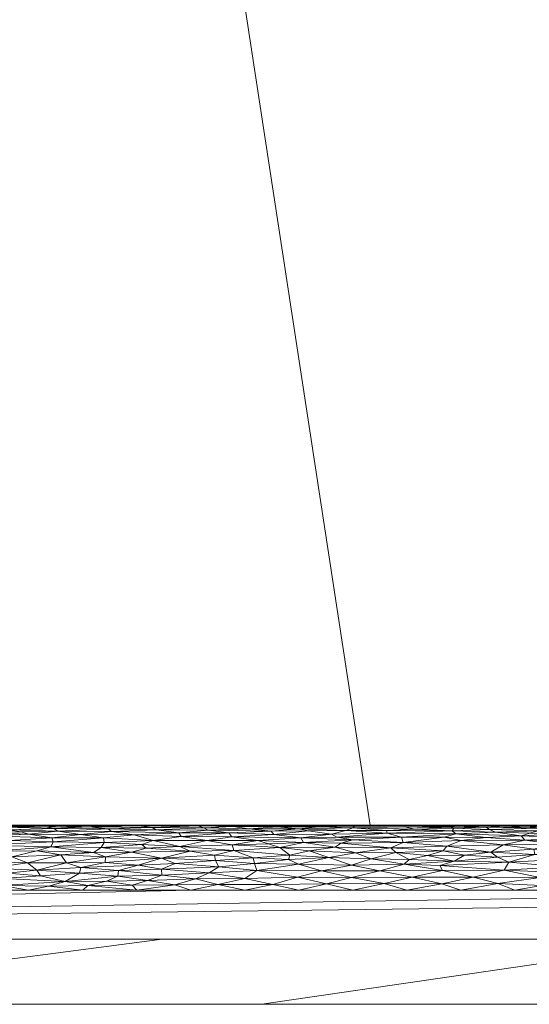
# Model space of a CAD drawing. Header units: millimetres. Extents: x -300 to 300, y 0 to 450.
# Tile 18 of 256: x -217 to -202, y 0 to 30. Entities that reach past the tile are written whole.
import ezdxf

# ---------------------------------------------------------------- set-up
doc = ezdxf.new("R2010")
doc.units = ezdxf.units.MM
doc.layers.add('A-GENM', color=13, linetype='Continuous')

# ---------------------------------------------------------------- blocks, each defined once
blk = doc.blocks.new('MODEL_CCAS0420-1080410R0 - MODEL_CCAS0420-1080410R0-453240-Preview')
at = {"layer": 'A-GENM', "lineweight": 9}
mesh = blk.add_polyface(dxfattribs=at)
corners = [(-296.159, -20, -110), (-295.657, -15.55, -110), (-294.177, -11.323, -110), (-291.793, -7.531, -110), (-288.625, -4.364, -110), (-284.831, -1.981, -110), (-280.602, -0.502, -110), (-276.147, 0, -110), (276.147, 0, -110), (280.596, -0.501, -110), (284.825, -1.978, -110), (288.619, -4.359, -110), (291.788, -7.525, -110), (294.174, -11.316, -110), (295.656, -15.545, -110), (296.159, -20, -110), (296.159, -426.171, -110), (295.658, -430.617, -110), (294.182, -434.842, -110), (291.802, -438.632, -110), (288.638, -441.797, -110), (284.848, -444.179, -110), (280.622, -445.657, -110), (276.171, -446.159, -110), (-276.171, -446.159, -110), (-280.617, -445.658, -110), (-284.842, -444.182, -110), (-288.632, -441.802, -110), (-291.797, -438.638, -110), (-294.179, -434.848, -110), (-295.657, -430.622, -110), (-296.159, -426.171, -110)]
mesh.append_faces([[corners[k] for k in face] for face in [(15, 12, 13, 14)]], dxfattribs={"vtx0": -1})
mesh.append_faces([[corners[k] for k in face] for face in [(16, 8, 15)]], dxfattribs={"vtx0": -1, "vtx1": -1})
mesh.append_faces([[corners[k] for k in face] for face in [(24, 31, 7, 8)]], dxfattribs={"vtx0": -1, "vtx1": -1, "vtx3": -1})
mesh.append_faces([[corners[k] for k in face] for face in [(31, 24, 25, 30), (18, 21, 22, 17), (17, 22, 23, 16)]], dxfattribs={"vtx0": -1, "vtx2": -1})
mesh.append_faces([[corners[k] for k in face] for face in [(0, 3, 4, 5), (0, 5, 6, 7)]], dxfattribs={"vtx0": -1, "vtx3": -1})
mesh.append_faces([[corners[k] for k in face] for face in [(28, 29, 27)]], dxfattribs={"vtx1": -1})
mesh.append_faces([[corners[k] for k in face] for face in [(25, 26, 30), (11, 12, 15, 10), (9, 10, 15, 8), (31, 0, 7)]], dxfattribs={"vtx1": -1, "vtx2": -1})
mesh.append_faces([[corners[k] for k in face] for face in [(23, 24, 8, 16)]], dxfattribs={"vtx1": -1, "vtx2": -1, "vtx3": -1})
mesh.append_faces([[corners[k] for k in face] for face in [(26, 27, 29, 30)]], dxfattribs={"vtx1": -1, "vtx3": -1})
mesh.append_faces([[corners[k] for k in face] for face in [(19, 20, 21, 18)]], dxfattribs={"vtx2": -1})
mesh.append_faces([[corners[k] for k in face] for face in [(0, 1, 2, 3)]], dxfattribs={"vtx3": -1})
mesh = blk.add_polyface(dxfattribs=at)
corners = [(279.918, 0, -2), (278.032, 0, -56), (276.147, 0, -110), (-276.147, 0, -110), (-278.032, 0, -56), (-279.918, 0, -2), (0, 0, -2)]
mesh.append_faces([[corners[k] for k in face] for face in [(6, 3, 4, 5)]], dxfattribs={"vtx0": -1})
mesh.append_faces([[corners[k] for k in face] for face in [(3, 6, 2)]], dxfattribs={"vtx0": -1, "vtx1": -1})
mesh.append_faces([[corners[k] for k in face] for face in [(1, 2, 6, 0)]], dxfattribs={"vtx1": -1})
mesh = blk.add_polyface(dxfattribs=at)
corners = [(279.918, 0, -2), (0, 0, -2), (-279.918, 0, -2), (-279.918, -0.586, -0.586), (-279.918, -2), (0, -2), (279.918, -2), (279.918, -0.586, -0.586), (-146.072, 0, -2), (-139.959, -2), (-209.938, -2), (-246.456, -2), (-73.036, 0, -2), (-212.995, 0, -2), (-69.979, -2), (-246.456, 0, -2), (146.072, -2), (139.959, 0, -2), (209.938, 0, -2), (246.456, 0, -2), (73.036, -2), (212.995, -2), (69.979, 0, -2), (246.456, -2), (-36.518, 0, -2), (-34.99, -2), (-52.485, -2), (34.99, 0, -2), (36.518, -2), (18.259, -2), (-263.187, -2), (-109.554, 0, -2), (-104.969, -2), (-122.464, -2), (263.187, 0, -2), (104.969, 0, -2), (109.554, -2), (91.295, -2), (-174.949, -2), (-179.533, 0, -2), (-162.803, 0, -2), (179.533, -2), (174.949, 0, -2), (192.444, 0, -2), (-157.454, -2), (-127.813, 0, -2), (-18.259, 0, -2), (-17.495, -2), (-229.726, 0, -2), (-228.197, -2), (229.726, -2), (228.197, 0, -2), (54.777, -2), (52.485, 0, -2), (-87.474, -2), (-91.295, 0, -2), (127.813, -2), (122.464, 0, -2), (-196.264, 0, -2), (-192.444, -2), (157.454, 0, -2), (162.803, -2), (-54.777, 0, -2), (17.495, 0, -2), (-263.187, 0, -2), (263.187, -2), (87.474, 0, -2), (196.264, -2)]
mesh.append_faces([[corners[k] for k in face] for face in [(44, 40, 38), (45, 33, 31), (46, 47, 1), (50, 51, 21), (52, 53, 28), (54, 55, 32), (56, 57, 36), (58, 59, 39), (60, 61, 42)]], dxfattribs={"vtx0": -1, "vtx1": -1})
mesh.append_faces([[corners[k] for k in face] for face in [(34, 65, 7), (30, 64, 3)]], dxfattribs={"vtx0": -1, "vtx1": -1, "vtx2": -1})
mesh.append_faces([[corners[k] for k in face] for face in [(5, 63, 1, 47), (42, 61, 41, 43), (19, 23, 65, 34), (32, 55, 31, 33), (28, 53, 27, 29), (39, 59, 38, 40), (36, 57, 35, 37), (21, 51, 18, 67), (63, 5, 29, 27), (67, 18, 43, 41), (37, 35, 66)]], dxfattribs={"vtx0": -1, "vtx2": -1})
mesh.append_faces([[corners[k] for k in face] for face in [(2, 3, 64)]], dxfattribs={"vtx1": -1})
mesh.append_faces([[corners[k] for k in face] for face in [(25, 47, 46, 24), (9, 33, 45, 8), (8, 40, 44, 9), (49, 10, 13, 48), (11, 49, 48, 15), (19, 51, 50, 23), (20, 37, 66, 22), (26, 25, 24, 62), (14, 26, 62, 12), (22, 53, 52, 20), (30, 11, 15, 64), (12, 55, 54, 14), (17, 57, 56, 16), (10, 59, 58, 13), (16, 61, 60, 17)]], dxfattribs={"vtx1": -1, "vtx3": -1})
mesh.append_faces([[corners[k] for k in face] for face in [(3, 4, 30), (65, 6, 7), (7, 0, 34)]], dxfattribs={"vtx2": -1})
mesh = blk.add_polyface(dxfattribs=at)
corners = [(-279.918, -2), (-292.651, -7.27), (-297.929, -20), (-297.929, -224.97), (-297.929, -429.94), (-292.661, -442.661), (-279.94, -447.929), (0, -447.929), (279.94, -447.929), (292.661, -442.661), (297.929, -429.94), (297.929, -224.97), (297.929, -20), (292.651, -7.27), (279.918, -2), (0, -2), (0, -3.5), (13.257, -3.5), (26.515, -3.5), (39.772, -3.5), (53.029, -3.5), (66.287, -3.5), (79.544, -3.5), (92.801, -3.5), (106.059, -3.5), (119.316, -3.5), (132.573, -3.5), (145.831, -3.5), (159.088, -3.5), (172.345, -3.5), (185.603, -3.5), (198.86, -3.5), (212.117, -3.5), (225.375, -3.5), (238.632, -3.5), (251.889, -3.5), (265.147, -3.5), (278.404, -3.5), (291.028, -7.487), (296.497, -19.511), (296.5, -32.769), (296.5, -46.026), (296.5, -59.283), (296.5, -72.541), (296.5, -85.798), (296.5, -99.055), (296.5, -112.313), (296.5, -125.57), (296.5, -138.827), (296.5, -152.085), (296.5, -165.342), (296.5, -178.599), (296.5, -191.857), (296.5, -205.114), (296.5, -218.371), (296.5, -231.629), (296.5, -244.886), (296.5, -258.143), (296.499, -271.401), (296.499, -284.658), (296.499, -297.915), (296.499, -311.173), (296.499, -324.43), (296.499, -337.687), (296.5, -350.945), (296.5, -364.202), (296.5, -377.459), (296.5, -390.717), (296.5, -403.974), (296.5, -417.231), (296.497, -430.489), (291.028, -442.513), (278.404, -446.5), (265.147, -446.5), (251.889, -446.5), (238.632, -446.5), (225.375, -446.5), (212.117, -446.5), (198.86, -446.5), (185.603, -446.5), (172.345, -446.5), (159.088, -446.5), (145.831, -446.5), (132.573, -446.5), (119.316, -446.5), (106.059, -446.5), (92.801, -446.5), (79.544, -446.5), (66.287, -446.5), (53.029, -446.5), (39.772, -446.5), (26.515, -446.5), (13.257, -446.5), (0, -446.5), (-12.926, -446.5), (-25.852, -446.5), (-38.777, -446.5), (-51.703, -446.5), (-64.629, -446.5), (-77.555, -446.5), (-90.48, -446.5), (-103.406, -446.5), (-116.332, -446.5), (-129.258, -446.5), (-142.183, -446.5), (-155.109, -446.5), (-168.035, -446.5), (-180.961, -446.5), (-193.887, -446.5), (-206.812, -446.5), (-219.738, -446.5), (-232.664, -446.5), (-245.59, -446.5), (-258.515, -446.5), (-271.441, -446.5), (-284.356, -445.968), (-294.544, -438.124), (-296.5, -425.35), (-296.5, -412.424), (-296.5, -399.498), (-296.5, -386.572), (-296.5, -373.646), (-296.5, -360.721), (-296.5, -347.795), (-296.499, -334.869), (-296.499, -321.943), (-296.499, -309.018), (-296.499, -296.092), (-296.499, -283.166), (-296.499, -270.24), (-296.5, -257.315), (-296.5, -244.389), (-296.5, -231.463), (-296.5, -218.537), (-296.5, -205.611), (-296.5, -192.686), (-296.5, -179.76), (-296.5, -166.834), (-296.5, -153.908), (-296.5, -140.983), (-296.5, -128.057), (-296.5, -115.131), (-296.5, -102.205), (-296.5, -89.28), (-296.5, -76.354), (-296.5, -63.428), (-296.5, -50.502), (-296.5, -37.576), (-296.5, -24.651), (-294.544, -11.876), (-284.356, -4.032), (-271.441, -3.5), (-258.515, -3.5), (-245.59, -3.5), (-232.664, -3.5), (-219.738, -3.5), (-206.812, -3.5), (-193.887, -3.5), (-180.961, -3.5), (-168.035, -3.5), (-155.109, -3.5), (-142.183, -3.5), (-129.258, -3.5), (-116.332, -3.5), (-103.406, -3.5), (-90.48, -3.5), (-77.555, -3.5), (-64.629, -3.5), (-51.703, -3.5), (-38.777, -3.5), (-25.852, -3.5), (-12.926, -3.5), (-294.538, -438.129), (-294.547, -438.108)]
mesh.append_faces([[corners[k] for k in face] for face in [(116, 172, 173)]])
mesh.append_faces([[corners[k] for k in face] for face in [(118, 4, 117), (6, 115, 5), (115, 6, 114), (7, 104, 6), (1, 150, 0), (151, 0, 150)]], dxfattribs={"vtx0": -1, "vtx1": -1})
mesh.append_faces([[corners[k] for k in face] for face in [(4, 124, 125), (7, 99, 100), (2, 148, 149), (149, 1, 2), (2, 141, 142), (0, 151, 152), (0, 160, 161, 15), (15, 165, 166), (15, 170, 171), (8, 81, 82, 7), (8, 72, 73), (11, 61, 62, 10), (12, 46, 47, 11), (38, 13, 14, 37), (13, 38, 39, 12)]], dxfattribs={"vtx0": -1, "vtx2": -1})
mesh.append_faces([[corners[k] for k in face] for face in [(4, 118, 119, 120), (4, 120, 121, 122), (3, 128, 129, 130), (3, 130, 131, 132), (3, 138, 139, 140), (0, 154, 155, 156), (0, 156, 157, 158), (15, 161, 162, 163), (15, 163, 164, 165), (8, 73, 74, 75), (7, 86, 87, 88), (7, 83, 84, 85), (10, 68, 69, 70), (11, 55, 56, 57), (14, 28, 29, 30), (14, 32, 33, 34), (15, 19, 20, 21), (12, 44, 45, 46), (11, 49, 50, 51), (11, 47, 48, 49), (12, 39, 40, 41)]], dxfattribs={"vtx0": -1, "vtx3": -1})
mesh.append_faces([[corners[k] for k in face] for face in [(123, 124, 4, 122), (127, 128, 3, 126), (113, 114, 6, 112), (111, 112, 6, 110), (109, 110, 6, 108), (107, 108, 6, 106), (96, 97, 7, 95), (105, 106, 6, 104), (103, 104, 7, 102), (101, 102, 7, 100), (98, 99, 7, 97), (94, 95, 7, 93), (135, 136, 3, 134), (137, 138, 3, 136), (133, 134, 3, 132), (145, 146, 2, 144), (147, 148, 2, 146), (143, 144, 2, 142), (149, 150, 1), (153, 154, 0, 152), (159, 160, 0, 158), (169, 170, 15, 168), (167, 168, 15, 166), (78, 79, 8, 77), (80, 81, 8, 79), (76, 77, 8, 75), (91, 92, 7, 90), (89, 90, 7, 88), (85, 86, 7), (82, 83, 7), (67, 68, 10, 66), (65, 66, 10, 64), (60, 61, 11, 59), (58, 59, 11, 57), (63, 64, 10, 62), (54, 55, 11, 53), (26, 27, 15, 25), (31, 32, 14, 30), (16, 17, 15, 171), (18, 19, 15, 17), (24, 25, 15, 23), (22, 23, 15, 21), (34, 35, 14), (52, 53, 11, 51), (36, 37, 14, 35), (42, 43, 12, 41), (43, 44, 12), (92, 93, 7)]], dxfattribs={"vtx1": -1, "vtx2": -1})
mesh.append_faces([[corners[k] for k in face] for face in [(3, 4, 125, 126), (2, 3, 140, 141), (71, 72, 8, 9), (70, 71, 9, 10), (27, 28, 14, 15)]], dxfattribs={"vtx1": -1, "vtx3": -1})
mesh.append_faces([[corners[k] for k in face] for face in [(4, 173, 117), (115, 172, 5)]], dxfattribs={"vtx2": -1})
mesh = blk.add_polyface(dxfattribs=at)
corners = [(200.935, -4.913, -0.584), (200.612, -5.015, -0.694), (201.865, -5.038, -0.72), (199.787, -5.332, -1.197), (201.45, -5.409, -1.401), (201.464, -5.328, -1.188), (200.564, -5.239, -1.013), (201.396, -3.892, -0.043), (202.497, -4.115, -0.103), (203.455, -3.9, -0.044), (201.8, -5.45, -1.554), (203.056, -5.435, -1.492), (200.329, -5.423, -1.449), (200.811, -4.048, -0.082), (203.317, -5.494, -1.839), (201.429, -5.492, -1.812), (202.561, -5.5, -2), (201.595, -4.764, -0.452), (202.534, -4.896, -0.568), (200.592, -5.459, -1.597), (202.359, -4.359, -0.201), (201.565, -4.596, -0.332), (202.703, -4.516, -0.283), (200.158, -4.651, -0.368), (201.976, -5.173, -0.904), (201.709, -5.255, -1.04), (202.497, -5.476, -1.687), (199.698, -5.489, -1.786), (201.049, -5.5, -2), (202.955, -5.368, -1.285), (202.771, -5.286, -1.1), (200.485, -5.112, -0.815), (203.068, -5.12, -0.826), (202.908, -4.669, -0.381), (199.512, -4.822, -0.5), (200.399, -4.46, -0.252), (200.743, -4.22, -0.141), (202.174, -3.5), (201.346, -3.644, -0.006), (202.695, -3.703, -0.012), (200.517, -3.5), (199.719, -3.735, -0.016)]
mesh.append_faces([[corners[k] for k in face] for face in [(40, 38, 37)]], dxfattribs={"vtx0": -1, "vtx1": -1})
mesh.append_faces([[corners[k] for k in face] for face in [(0, 1, 2), (3, 4, 5), (5, 6, 3), (7, 8, 9), (10, 11, 4), (4, 12, 10), (8, 7, 13), (14, 15, 16), (17, 0, 18), (15, 10, 19), (20, 21, 22), (17, 21, 23), (24, 6, 25), (14, 26, 15), (27, 28, 15), (15, 26, 10), (11, 29, 4), (5, 4, 29), (30, 5, 29), (30, 25, 5), (24, 31, 6), (2, 31, 24), (2, 24, 32), (2, 18, 0), (17, 18, 33), (0, 17, 34), (23, 21, 35), (21, 17, 33), (22, 21, 33), (21, 20, 35), (36, 35, 20), (8, 36, 20), (37, 38, 39), (39, 38, 7), (7, 9, 39), (7, 38, 41), (11, 10, 26), (2, 1, 31), (10, 12, 19), (8, 13, 36), (5, 25, 6), (30, 24, 25)]], dxfattribs={"vtx0": -1, "vtx1": -1, "vtx2": -1})
mesh.append_faces([[corners[k] for k in face] for face in [(28, 16, 15)]], dxfattribs={"vtx1": -1, "vtx2": -1})
mesh = blk.add_polyface(dxfattribs=at)
corners = [(204.393, -4.111, -0.102), (203.455, -3.9, -0.044), (202.497, -4.115, -0.103), (204.858, -4.568, -0.314), (203.721, -4.577, -0.32), (204.368, -4.708, -0.409), (202.497, -5.476, -1.687), (203.317, -5.494, -1.839), (203.948, -5.472, -1.666), (205.319, -3.904, -0.045), (204.415, -3.693, -0.011), (202.695, -3.703, -0.012), (204.559, -5.495, -1.858), (203.819, -5.03, -0.711), (205.596, -4.969, -0.642), (204.261, -4.85, -0.525), (202.359, -4.359, -0.201), (202.703, -4.516, -0.283), (204.034, -4.389, -0.215), (202.908, -4.669, -0.381), (202.534, -4.896, -0.568), (201.865, -5.038, -0.72), (203.98, -5.229, -0.994), (205.648, -5.127, -0.836), (204.339, -5.133, -0.845), (203.068, -5.12, -0.826), (202.771, -5.286, -1.1), (204.1, -5.321, -1.173), (203.056, -5.435, -1.492), (204.048, -5.402, -1.38), (202.955, -5.368, -1.285), (202.561, -5.5, -2), (204.073, -5.5, -2), (204.161, -5.443, -1.524), (204.47, -4.256, -0.156), (203.832, -3.5), (202.174, -3.5), (205.566, -4.3, -0.174), (201.976, -5.173, -0.904), (205.489, -3.5), (205.534, -5.486, -1.76), (205.247, -5.377, -1.309), (205.545, -5.446, -1.538)]
mesh.append_faces([[corners[k] for k in face] for face in [(0, 1, 2), (3, 4, 5), (6, 7, 8), (9, 1, 0), (10, 11, 1), (12, 8, 7), (13, 14, 15), (16, 17, 18), (15, 19, 20), (13, 15, 20), (21, 13, 20), (22, 23, 24), (13, 24, 14), (25, 22, 24), (22, 26, 27), (28, 29, 30), (12, 7, 32), (28, 6, 8), (33, 29, 28), (2, 16, 34), (9, 10, 1), (34, 16, 18), (35, 11, 10), (19, 4, 17), (18, 17, 4), (34, 18, 37), (27, 26, 30), (38, 26, 22), (29, 27, 30), (5, 19, 15), (18, 4, 3), (19, 5, 4), (8, 12, 40), (28, 8, 33), (27, 29, 41), (8, 42, 33), (42, 29, 33), (25, 24, 13), (21, 25, 13), (22, 25, 38), (2, 34, 0)]], dxfattribs={"vtx0": -1, "vtx1": -1, "vtx2": -1})
mesh.append_faces([[corners[k] for k in face] for face in [(7, 31, 32), (11, 35, 36), (10, 39, 35)]], dxfattribs={"vtx0": -1, "vtx2": -1})
mesh = blk.add_polyface(dxfattribs=at)
corners = [(205.534, -5.486, -1.76), (207.095, -5.471, -1.66), (205.545, -5.446, -1.538), (207.181, -3.894, -0.043), (206.187, -3.707, -0.012), (205.319, -3.904, -0.045), (207.631, -5.134, -0.846), (205.648, -5.127, -0.836), (206.088, -5.255, -1.041), (207.065, -4.647, -0.366), (205.824, -4.659, -0.374), (205.974, -4.797, -0.479), (207.096, -5.5, -2), (206.576, -5.495, -1.855), (205.584, -5.5, -2), (206.115, -5.331, -1.196), (207.362, -5.331, -1.194), (203.98, -5.229, -0.994), (205.596, -4.969, -0.642), (207.509, -4.94, -0.611), (207.142, -5.044, -0.728), (206.584, -4.46, -0.252), (205.417, -4.444, -0.243), (204.261, -4.85, -0.525), (204.368, -4.708, -0.409), (204.1, -5.321, -1.173), (207.141, -5.416, -1.426), (205.247, -5.377, -1.309), (204.048, -5.402, -1.38), (203.948, -5.472, -1.666), (204.559, -5.495, -1.858), (206.313, -4.094, -0.097), (204.393, -4.111, -0.102), (205.566, -4.3, -0.174), (204.415, -3.693, -0.011), (207.187, -4.27, -0.161), (205.489, -3.5), (207.146, -3.5), (204.858, -4.568, -0.314), (204.034, -4.389, -0.215), (204.073, -5.5, -2), (204.339, -5.133, -0.845), (204.47, -4.256, -0.156)]
mesh.append_faces([[corners[k] for k in face] for face in [(12, 13, 14), (14, 30, 40)]], dxfattribs={"vtx0": -1, "vtx1": -1})
mesh.append_faces([[corners[k] for k in face] for face in [(0, 1, 2), (3, 4, 5), (6, 7, 8), (9, 10, 11), (15, 16, 8), (7, 17, 8), (18, 19, 11), (19, 18, 20), (10, 21, 22), (23, 18, 11), (11, 10, 24), (20, 18, 7), (17, 25, 8), (26, 2, 1), (15, 26, 16), (2, 26, 27), (2, 27, 28), (0, 2, 29), (1, 0, 13), (0, 30, 14), (5, 31, 3), (31, 32, 33), (5, 4, 34), (32, 31, 5), (35, 31, 33), (36, 34, 4), (21, 35, 33), (22, 21, 33), (38, 22, 39), (25, 27, 15), (11, 24, 23), (14, 13, 0), (21, 10, 9), (24, 10, 38), (7, 6, 20), (18, 41, 7), (25, 15, 8), (26, 15, 27), (39, 22, 33), (10, 22, 38), (33, 32, 42)]], dxfattribs={"vtx0": -1, "vtx1": -1, "vtx2": -1})
mesh.append_faces([[corners[k] for k in face] for face in [(37, 36, 4)]], dxfattribs={"vtx1": -1, "vtx2": -1})
mesh = blk.add_polyface(dxfattribs=at)
corners = [(207.095, -5.471, -1.66), (207.852, -5.493, -1.832), (208.572, -5.473, -1.669), (208.515, -5.326, -1.184), (207.798, -5.222, -0.982), (207.362, -5.331, -1.194), (209.381, -4.812, -0.491), (207.688, -4.822, -0.5), (208.654, -4.963, -0.635), (208.103, -4.091, -0.095), (207.181, -3.894, -0.043), (206.313, -4.094, -0.097), (206.088, -5.255, -1.041), (207.631, -5.134, -0.846), (209.076, -4.579, -0.321), (209.114, -4.439, -0.241), (207.881, -4.505, -0.276), (207.065, -4.647, -0.366), (208.481, -4.711, -0.411), (208.199, -5.441, -1.515), (207.187, -4.27, -0.161), (208.803, -3.5), (207.954, -3.692, -0.011), (209.598, -3.678, -0.009), (207.146, -3.5), (206.187, -3.707, -0.012), (206.584, -4.46, -0.252), (205.974, -4.797, -0.479), (207.509, -4.94, -0.611), (209.567, -5.21, -0.963), (208.74, -5.105, -0.806), (207.142, -5.044, -0.728), (208.801, -5.383, -1.326), (207.141, -5.416, -1.426), (207.096, -5.5, -2), (206.576, -5.495, -1.855), (208.608, -5.5, -2), (209.234, -5.495, -1.848), (209.467, -5.442, -1.52), (208.839, -3.901, -0.045), (208.809, -4.299, -0.174)]
mesh.append_faces([[corners[k] for k in face] for face in [(0, 1, 2), (3, 4, 5), (6, 7, 8), (9, 10, 11), (12, 4, 13), (14, 15, 16), (17, 7, 18), (19, 0, 2), (9, 11, 20), (21, 22, 23), (24, 25, 22), (6, 18, 7), (20, 26, 16), (27, 7, 17), (8, 7, 28), (4, 29, 30), (31, 30, 8), (4, 12, 5), (13, 30, 31), (3, 29, 4), (32, 5, 33), (32, 33, 19), (34, 1, 35), (36, 37, 1), (2, 1, 37), (19, 2, 38), (39, 10, 9), (22, 25, 10), (22, 10, 39), (9, 20, 40), (17, 18, 16), (40, 20, 16), (16, 15, 40), (17, 16, 26), (0, 19, 33), (0, 35, 1), (18, 14, 16), (28, 7, 27), (31, 8, 28), (4, 30, 13), (5, 32, 3)]], dxfattribs={"vtx0": -1, "vtx1": -1, "vtx2": -1})
mesh.append_faces([[corners[k] for k in face] for face in [(22, 21, 24)]], dxfattribs={"vtx0": -1, "vtx2": -1})
mesh.append_faces([[corners[k] for k in face] for face in [(34, 36, 1)]], dxfattribs={"vtx1": -1, "vtx2": -1})
mesh = blk.add_polyface(dxfattribs=at)
corners = [(211.355, -4.408, -0.225), (210.159, -4.326, -0.186), (210.199, -4.491, -0.269), (211.583, -5.344, -1.225), (210.948, -5.257, -1.044), (209.65, -5.314, -1.157), (209.731, -4.924, -0.596), (209.381, -4.812, -0.491), (208.654, -4.963, -0.635), (210.056, -5.029, -0.71), (208.74, -5.105, -0.806), (210.857, -5.144, -0.861), (209.567, -5.21, -0.963), (210.875, -5.495, -1.859), (209.234, -5.495, -1.848), (210.119, -5.5, -2), (208.801, -5.383, -1.326), (208.515, -5.326, -1.184), (210.462, -3.856, -0.035), (208.839, -3.901, -0.045), (210.09, -4.106, -0.101), (209.598, -3.678, -0.009), (210.46, -3.5), (209.632, -3.5), (208.803, -3.5), (210.336, -5.388, -1.339), (209.467, -5.442, -1.52), (210.812, -5.452, -1.562), (208.572, -5.473, -1.669), (210.119, -5.48, -1.714), (210.847, -4.892, -0.563), (211.627, -5.03, -0.711), (210.79, -4.717, -0.416), (209.076, -4.579, -0.321), (211.39, -4.575, -0.318), (211.289, -3.676, -0.009), (208.103, -4.091, -0.095), (208.809, -4.299, -0.174), (207.954, -3.692, -0.011), (211.551, -4.038, -0.08), (211.254, -4.223, -0.142), (209.114, -4.439, -0.241), (208.608, -5.5, -2), (208.199, -5.441, -1.515), (208.481, -4.711, -0.411)]
mesh.append_faces([[corners[k] for k in face] for face in [(0, 1, 2), (3, 4, 5), (6, 7, 8), (9, 10, 11), (10, 12, 11), (8, 9, 6), (13, 14, 15), (16, 5, 17), (18, 19, 20), (25, 26, 27), (26, 28, 29), (11, 12, 4), (30, 9, 31), (9, 8, 10), (30, 32, 7), (33, 7, 32), (32, 34, 2), (5, 4, 12), (5, 16, 25), (35, 21, 18), (5, 25, 3), (26, 25, 16), (20, 36, 37), (20, 19, 36), (19, 18, 21), (19, 21, 38), (22, 21, 35), (39, 18, 20), (1, 20, 37), (20, 1, 40), (2, 41, 33), (41, 1, 37), (32, 2, 33), (13, 29, 14), (28, 14, 29), (29, 27, 26), (1, 41, 2), (16, 43, 26), (9, 30, 6), (30, 7, 6), (7, 33, 44), (17, 5, 12)]], dxfattribs={"vtx0": -1, "vtx1": -1, "vtx2": -1})
mesh.append_faces([[corners[k] for k in face] for face in [(14, 42, 15)]], dxfattribs={"vtx0": -1, "vtx2": -1})
mesh.append_faces([[corners[k] for k in face] for face in [(21, 22, 23, 24)]], dxfattribs={"vtx0": -1, "vtx3": -1})
mesh = blk.add_polyface(dxfattribs=at)
corners = [(210.857, -5.144, -0.861), (210.948, -5.257, -1.044), (212.407, -5.149, -0.868), (213.173, -5.353, -1.247), (211.583, -5.344, -1.225), (211.712, -5.417, -1.427), (213.271, -5.03, -0.711), (212.452, -4.847, -0.522), (211.627, -5.03, -0.711), (213.018, -4.487, -0.267), (211.355, -4.408, -0.225), (211.39, -4.575, -0.318), (212.31, -5.494, -1.844), (210.875, -5.495, -1.859), (211.631, -5.5, -2), (210.847, -4.892, -0.563), (210.79, -4.717, -0.416), (211.974, -3.847, -0.034), (213.439, -3.798, -0.025), (212.603, -3.67, -0.008), (211.899, -5.473, -1.671), (210.119, -5.48, -1.714), (212.479, -5.265, -1.059), (213.303, -5.423, -1.45), (212.133, -4.704, -0.406), (210.336, -5.388, -1.339), (210.056, -5.029, -0.71), (210.199, -4.491, -0.269), (211.551, -4.038, -0.08), (213.001, -3.966, -0.06), (212.598, -4.318, -0.182), (210.812, -5.452, -1.562), (211.254, -4.223, -0.142), (210.159, -4.326, -0.186), (213.016, -4.143, -0.113), (211.289, -3.676, -0.009), (212.117, -3.5), (210.46, -3.5), (210.462, -3.856, -0.035), (210.09, -4.106, -0.101), (213.483, -4.788, -0.471), (210.119, -5.5, -2), (213.711, -5.474, -1.674), (213.142, -5.5, -2)]
mesh.append_faces([[corners[k] for k in face] for face in [(0, 1, 2), (3, 4, 5), (6, 7, 8), (9, 10, 11), (12, 13, 14), (15, 7, 16), (17, 18, 19), (20, 21, 13), (2, 6, 8), (4, 3, 22), (23, 3, 5), (0, 2, 8), (16, 24, 11), (22, 2, 1), (25, 5, 4), (20, 23, 5), (26, 0, 8), (7, 15, 8), (10, 27, 11), (28, 29, 17), (4, 22, 1), (30, 10, 9), (21, 20, 31), (10, 32, 33), (32, 34, 28), (35, 38, 17), (17, 38, 28), (32, 28, 39), (34, 29, 28), (32, 10, 30), (19, 36, 35), (17, 19, 35), (24, 16, 7), (11, 24, 9), (40, 24, 7), (20, 13, 12), (42, 20, 12), (20, 5, 31), (25, 31, 5), (32, 30, 34)]], dxfattribs={"vtx0": -1, "vtx1": -1, "vtx2": -1})
mesh.append_faces([[corners[k] for k in face] for face in [(35, 36, 37), (12, 14, 43)]], dxfattribs={"vtx0": -1, "vtx2": -1})
mesh.append_faces([[corners[k] for k in face] for face in [(41, 14, 13)]], dxfattribs={"vtx1": -1, "vtx2": -1})
mesh = blk.add_polyface(dxfattribs=at)
corners = [(212.479, -5.265, -1.059), (213.856, -5.201, -0.949), (212.407, -5.149, -0.868), (212.31, -5.494, -1.844), (213.142, -5.5, -2), (213.898, -5.495, -1.852), (214.55, -5.302, -1.132), (213.173, -5.353, -1.247), (214.653, -5.389, -1.34), (214.736, -4.526, -0.289), (213.935, -4.668, -0.38), (215.101, -4.656, -0.372), (213.775, -3.5), (213.91, -3.653, -0.007), (215.277, -3.645, -0.006), (213.303, -5.423, -1.45), (215.229, -5.45, -1.555), (214.794, -5.106, -0.808), (213.271, -5.03, -0.711), (213.616, -4.909, -0.58), (212.452, -4.847, -0.522), (214.777, -4.969, -0.642), (213.711, -5.474, -1.674), (213.001, -3.966, -0.06), (214.354, -3.931, -0.051), (213.439, -3.798, -0.025), (214.862, -4.81, -0.489), (212.603, -3.67, -0.008), (211.974, -3.847, -0.034), (214.331, -4.104, -0.1), (213.016, -4.143, -0.113), (214.696, -3.775, -0.021), (213.734, -4.267, -0.16), (215.493, -4.201, -0.134), (212.117, -3.5), (213.018, -4.487, -0.267), (212.598, -4.318, -0.182), (212.133, -4.704, -0.406), (211.899, -5.473, -1.671), (214.654, -5.5, -2), (215.19, -5.495, -1.856), (215.01, -5.479, -1.706), (214.746, -4.349, -0.196), (213.483, -4.788, -0.471)]
mesh.append_faces([[corners[k] for k in face] for face in [(0, 1, 2), (3, 4, 5), (6, 7, 8), (9, 10, 11), (12, 13, 14), (1, 0, 6), (15, 8, 7), (15, 16, 8), (7, 6, 0), (1, 17, 18), (1, 18, 2), (18, 19, 20), (19, 18, 21), (16, 15, 22), (23, 24, 25), (21, 26, 19), (18, 17, 21), (13, 27, 25), (23, 25, 28), (29, 24, 23), (29, 23, 30), (24, 31, 25), (32, 29, 30), (29, 32, 33), (31, 13, 25), (13, 31, 14), (27, 13, 12), (9, 35, 10), (36, 32, 30), (35, 37, 10), (15, 38, 22), (40, 5, 39), (3, 5, 22), (5, 41, 22), (32, 35, 42), (35, 32, 36), (43, 20, 19), (43, 26, 10), (26, 43, 19), (37, 43, 10), (35, 9, 42), (10, 26, 11)]], dxfattribs={"vtx0": -1, "vtx1": -1, "vtx2": -1})
mesh.append_faces([[corners[k] for k in face] for face in [(27, 12, 34)]], dxfattribs={"vtx0": -1, "vtx2": -1})
mesh.append_faces([[corners[k] for k in face] for face in [(4, 39, 5)]], dxfattribs={"vtx1": -1, "vtx2": -1})
mesh = blk.add_polyface(dxfattribs=at)
corners = [(214.653, -5.389, -1.34), (216.317, -5.4, -1.375), (216.191, -5.315, -1.159), (214.55, -5.302, -1.132), (215.229, -5.45, -1.555), (216.34, -4.981, -0.655), (214.794, -5.106, -0.808), (216.383, -5.109, -0.812), (215.01, -5.479, -1.706), (213.898, -5.495, -1.852), (215.19, -5.495, -1.856), (216.166, -5.5, -2), (216.166, -5.485, -1.75), (216.571, -5.448, -1.544), (215.503, -5.212, -0.966), (213.856, -5.201, -0.949), (215.529, -4.024, -0.075), (214.354, -3.931, -0.051), (214.331, -4.104, -0.1), (215.964, -3.766, -0.02), (216.48, -3.629, -0.005), (215.277, -3.645, -0.006), (216.099, -4.586, -0.325), (217.12, -4.34, -0.192), (215.932, -4.34, -0.192), (214.736, -4.526, -0.289), (215.101, -4.656, -0.372), (216.843, -4.117, -0.104), (215.493, -4.201, -0.134), (214.696, -3.775, -0.021), (216.726, -3.946, -0.055), (217.093, -5.22, -0.979), (214.746, -4.349, -0.196), (215.432, -3.5), (213.775, -3.5), (217.089, -3.5), (216.413, -4.837, -0.513), (214.777, -4.969, -0.642), (214.654, -5.5, -2), (213.711, -5.474, -1.674), (213.734, -4.267, -0.16), (214.862, -4.81, -0.489), (216.843, -4.705, -0.407)]
mesh.append_faces([[corners[k] for k in face] for face in [(33, 20, 35)]], dxfattribs={"vtx0": -1, "vtx1": -1})
mesh.append_faces([[corners[k] for k in face] for face in [(0, 1, 2), (3, 0, 2), (1, 0, 4), (5, 6, 7), (8, 9, 10), (10, 11, 12), (1, 4, 13), (12, 8, 10), (2, 14, 3), (15, 3, 14), (14, 6, 15), (16, 17, 18), (19, 20, 21), (22, 23, 24), (22, 25, 26), (27, 16, 28), (16, 18, 28), (16, 19, 17), (19, 29, 17), (27, 30, 16), (7, 6, 14), (31, 7, 14), (2, 31, 14), (30, 19, 16), (32, 24, 28), (27, 28, 24), (19, 21, 29), (21, 20, 33), (36, 37, 5), (6, 5, 37), (12, 4, 8), (4, 39, 8), (24, 32, 25), (40, 32, 28), (4, 12, 13), (41, 37, 36), (36, 42, 26), (42, 22, 26), (24, 25, 22), (26, 41, 36)]], dxfattribs={"vtx0": -1, "vtx1": -1, "vtx2": -1})
mesh.append_faces([[corners[k] for k in face] for face in [(21, 33, 34), (10, 38, 11)]], dxfattribs={"vtx0": -1, "vtx2": -1})
mesh = blk.add_polyface(dxfattribs=at)
corners = [(218.725, -4.387, -0.214), (218.275, -4.176, -0.124), (217.12, -4.34, -0.192), (216.383, -5.109, -0.812), (217.682, -5.03, -0.71), (216.34, -4.981, -0.655), (218.337, -5.167, -0.895), (218.817, -5.457, -1.587), (217.807, -5.431, -1.476), (217.678, -5.47, -1.654), (216.843, -4.705, -0.407), (216.413, -4.837, -0.513), (218.123, -4.704, -0.406), (217.093, -5.22, -0.979), (217.72, -5.357, -1.257), (219.523, -5.425, -1.454), (218.464, -4.883, -0.555), (217.664, -5.493, -1.829), (218.883, -5.484, -1.746), (217.314, -5.296, -1.119), (216.191, -5.315, -1.159), (216.317, -5.4, -1.375), (216.571, -5.448, -1.544), (218.518, -5.269, -1.066), (218.994, -5.004, -0.68), (217.609, -4.525, -0.288), (216.099, -4.586, -0.325), (217.918, -3.646, -0.006), (215.964, -3.766, -0.02), (217.89, -3.861, -0.036), (216.843, -4.117, -0.104), (218.918, -4.002, -0.069), (217.75, -4.021, -0.075), (218.746, -3.5), (217.089, -3.5), (216.48, -3.629, -0.005), (219.162, -3.841, -0.033), (217.677, -5.5, -2), (216.166, -5.5, -2), (216.726, -3.946, -0.055), (215.932, -4.34, -0.192), (216.166, -5.485, -1.75), (219.189, -5.5, -2)]
mesh.append_faces([[corners[k] for k in face] for face in [(37, 17, 38)]], dxfattribs={"vtx0": -1, "vtx1": -1})
mesh.append_faces([[corners[k] for k in face] for face in [(0, 1, 2), (3, 4, 5), (6, 4, 3), (7, 8, 9), (10, 11, 12), (3, 13, 6), (14, 8, 15), (16, 11, 5), (17, 18, 9), (19, 20, 14), (21, 8, 14), (8, 22, 9), (20, 21, 14), (21, 22, 8), (19, 23, 13), (16, 12, 11), (16, 4, 24), (0, 2, 25), (2, 26, 25), (10, 25, 26), (16, 5, 4), (13, 23, 6), (27, 28, 29), (30, 2, 1), (1, 31, 32), (27, 34, 35), (28, 27, 35), (36, 27, 29), (32, 39, 30), (28, 39, 29), (29, 39, 32), (1, 32, 30), (29, 32, 31), (30, 40, 2), (22, 41, 9), (9, 41, 17), (38, 17, 41), (6, 24, 4), (25, 10, 12), (23, 19, 14), (13, 20, 19)]], dxfattribs={"vtx0": -1, "vtx1": -1, "vtx2": -1})
mesh.append_faces([[corners[k] for k in face] for face in [(27, 33, 34), (17, 37, 42)]], dxfattribs={"vtx0": -1, "vtx2": -1})
mesh = blk.add_polyface(dxfattribs=at)
corners = [(0, -113.079, -5), (74.359, -113.079, -5), (148.718, -113.079, -5), (223.077, -113.079, -5), (294.5, -132.968, -5), (294.499, -81.318, -5), (294.499, -29.667, -5), (258.762, -5.5, -5), (206.609, -5.5, -5), (154.956, -5.5, -5), (103.303, -5.5, -5), (51.652, -5.5, -5), (0, -5.5, -5), (-59.752, -5.5, -5), (-119.504, -5.5, -5), (-179.256, -5.5, -5), (-239.009, -5.5, -5), (-294.499, -25.775, -5), (-289.1, -8.453, -5), (-294.499, -73.214, -5), (-294.5, -132.968, -5), (-275.116, -113.088, -5), (-244.547, -113.079, -5), (-213.979, -113.079, -5), (-183.41, -113.079, -5), (-152.842, -113.079, -5), (-122.274, -113.079, -5), (-91.705, -113.079, -5), (-61.137, -113.079, -5), (-30.568, -113.079, -5), (-119.5, -65, -5), (-114.374, -52.626, -5), (-102, -47.5, -5), (-89.626, -52.626, -5), (-84.5, -65, -5), (-89.626, -77.374, -5), (-102, -82.5, -5), (-114.374, -77.374, -5), (17.5, -65, -5), (12.374, -77.374, -5), (0, -82.5, -5), (-12.374, -77.374, -5), (-17.5, -65, -5), (-12.374, -52.626, -5), (0, -47.5, -5), (12.374, -52.626, -5), (119.5, -65, -5), (114.374, -77.374, -5), (102, -82.5, -5), (89.626, -77.374, -5), (84.5, -65, -5), (89.626, -52.626, -5), (102, -47.5, -5), (114.374, -52.626, -5), (-290.42, -24.284, -5)]
mesh.append_faces([[corners[k] for k in face] for face in [(18, 17, 54)]])
mesh.append_faces([[corners[k] for k in face] for face in [(32, 14, 31), (42, 29, 41), (50, 1, 49), (8, 3, 7), (53, 10, 52)]], dxfattribs={"vtx0": -1, "vtx1": -1})
mesh.append_faces([[corners[k] for k in face] for face in [(13, 34, 42, 43)]], dxfattribs={"vtx0": -1, "vtx1": -1, "vtx3": -1})
mesh.append_faces([[corners[k] for k in face] for face in [(30, 24, 25, 37), (16, 22, 23, 15), (35, 27, 28, 34), (37, 25, 26, 36), (36, 26, 27, 35), (31, 14, 15, 30), (13, 33, 34), (0, 40, 41, 29), (11, 50, 51, 10), (12, 44, 45, 11), (10, 51, 52)]], dxfattribs={"vtx0": -1, "vtx2": -1})
mesh.append_faces([[corners[k] for k in face] for face in [(19, 21, 22, 16), (15, 23, 24, 30), (11, 45, 38, 50)]], dxfattribs={"vtx0": -1, "vtx2": -1, "vtx3": -1})
mesh.append_faces([[corners[k] for k in face] for face in [(20, 21, 19)]], dxfattribs={"vtx1": -1})
mesh.append_faces([[corners[k] for k in face] for face in [(47, 48, 2)]], dxfattribs={"vtx1": -1, "vtx2": -1})
mesh.append_faces([[corners[k] for k in face] for face in [(28, 29, 42, 34), (38, 39, 1, 50), (46, 47, 2, 9)]], dxfattribs={"vtx1": -1, "vtx2": -1, "vtx3": -1})
mesh.append_faces([[corners[k] for k in face] for face in [(13, 14, 32, 33), (12, 13, 43, 44), (39, 40, 0, 1), (48, 49, 1, 2), (2, 3, 8, 9), (53, 46, 9, 10)]], dxfattribs={"vtx1": -1, "vtx3": -1})
mesh.append_faces([[corners[k] for k in face] for face in [(16, 54, 19), (5, 6, 7)]], dxfattribs={"vtx2": -1})
mesh.append_faces([[corners[k] for k in face] for face in [(3, 4, 5, 7)]], dxfattribs={"vtx2": -1, "vtx3": -1})
mesh = blk.add_polyface(dxfattribs=at)
corners = [(154.956, -5.5, -5), (151.165, -5.5, -2), (148.5, -5.5, -5), (193.696, -5.5, -5), (199.538, -5.5, -2), (193.491, -5.5, -2), (174.326, -5.5, -5), (180.783, -5.5, -5), (175.351, -5.5, -2), (108.839, -5.5, -2), (103.303, -5.5, -5), (109.76, -5.5, -5), (142.043, -5.5, -5), (145.118, -5.5, -2), (139.072, -5.5, -2), (120.932, -5.5, -2), (116.217, -5.5, -5), (122.673, -5.5, -5), (157.211, -5.5, -2), (161.413, -5.5, -5), (167.869, -5.5, -5), (163.258, -5.5, -2), (200.152, -5.5, -5), (205.584, -5.5, -2), (187.444, -5.5, -2), (187.239, -5.5, -5), (169.305, -5.5, -2), (181.398, -5.5, -2), (114.885, -5.5, -2), (126.978, -5.5, -2), (129.13, -5.5, -5), (206.609, -5.5, -5), (135.586, -5.5, -5), (133.025, -5.5, -2), (102.792, -5.5, -2), (96.847, -5.5, -5)]
mesh.append_faces([[corners[k] for k in face] for face in [(0, 1, 2), (3, 24, 25), (18, 19, 21), (26, 6, 8), (27, 25, 24), (13, 2, 1), (33, 32, 14), (15, 17, 29)]], dxfattribs={"vtx0": -1, "vtx1": -1})
mesh.append_faces([[corners[k] for k in face] for face in [(3, 4, 5), (9, 10, 11), (12, 13, 14), (15, 16, 17), (22, 23, 4), (26, 20, 6), (4, 3, 22), (3, 5, 24), (20, 26, 21), (27, 7, 25), (29, 17, 30), (7, 27, 8), (18, 0, 19), (13, 12, 2), (33, 30, 32), (10, 9, 34), (30, 33, 29), (16, 15, 28)]], dxfattribs={"vtx0": -1, "vtx2": -1})
mesh.append_faces([[corners[k] for k in face] for face in [(6, 7, 8), (18, 1, 0), (19, 20, 21), (28, 9, 11), (22, 31, 23), (32, 12, 14), (35, 10, 34), (11, 16, 28)]], dxfattribs={"vtx1": -1, "vtx2": -1})
mesh = blk.add_polyface(dxfattribs=at)
corners = [(265.463, -10.031, -5), (272.097, -5.5, -2), (266.05, -5.5, -2), (239.205, -5.5, -5), (235.817, -5.5, -2), (232.685, -5.5, -5), (206.609, -5.5, -5), (211.631, -5.5, -2), (205.584, -5.5, -2), (252.243, -5.5, -5), (247.91, -5.5, -2), (245.724, -5.5, -5), (253.957, -5.5, -2), (294.499, -29.667, -5), (294.499, -25.461, -2), (290.032, -26.646, -5), (278.144, -5.5, -2), (267.696, -11.542, -5), (272.164, -14.563, -5), (213.128, -5.5, -5), (217.677, -5.5, -2), (260.004, -5.5, -2), (263.229, -8.521, -5), (258.762, -5.5, -5), (223.724, -5.5, -2), (219.647, -5.5, -5), (226.166, -5.5, -5), (289.496, -8.773, -2), (276.631, -17.583, -5), (281.098, -20.604, -5), (283.82, -7.137, -2), (291.997, -14.093, -2), (285.565, -23.625, -5), (294.499, -19.412, -2), (229.771, -5.5, -2), (241.864, -5.5, -2), (244.887, -5.5, -2)]
mesh.append_faces([[corners[k] for k in face] for face in [(3, 4, 5), (9, 10, 11), (13, 14, 15), (21, 22, 2), (4, 3, 35), (20, 25, 24), (34, 5, 4), (33, 15, 14), (11, 35, 3), (27, 29, 31)]], dxfattribs={"vtx0": -1, "vtx1": -1})
mesh.append_faces([[corners[k] for k in face] for face in [(0, 1, 2), (6, 7, 8), (16, 17, 18), (19, 20, 7), (24, 25, 26), (27, 28, 29), (28, 27, 30), (31, 29, 32), (7, 6, 19), (2, 22, 0), (33, 32, 15), (26, 34, 24), (32, 33, 31), (17, 16, 1)]], dxfattribs={"vtx0": -1, "vtx2": -1})
mesh.append_faces([[corners[k] for k in face] for face in [(11, 10, 36, 35)]], dxfattribs={"vtx0": -1, "vtx3": -1})
mesh.append_faces([[corners[k] for k in face] for face in [(12, 10, 9), (23, 22, 21), (19, 25, 20), (30, 16, 18), (26, 5, 34), (9, 23, 12), (18, 28, 30), (21, 12, 23), (0, 17, 1)]], dxfattribs={"vtx1": -1, "vtx2": -1})

msp = doc.modelspace()

# ---------------------------------------------------------------- block references
at = {"layer": 'A-GENM', "lineweight": 9, "rotation": 180}
msp.add_blockref('MODEL_CCAS0420-1080410R0 - MODEL_CCAS0420-1080410R0-453240-Preview', (0, 0, 850), dxfattribs=at)

doc.saveas('drawing.dxf')
